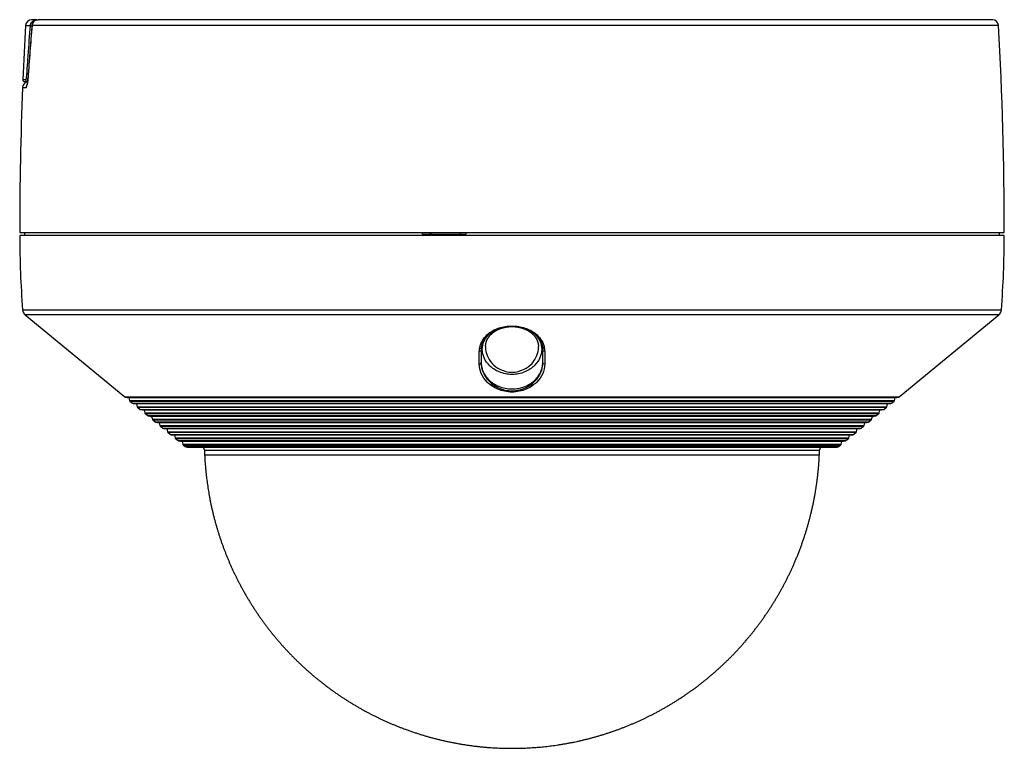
# Model space of a CAD drawing. Header units: millimetres. Extents: x 3585 to 3995, y 1397 to 1684.
# Tile 16 of 26: x 3692.37 to 3698.77, y 1574.59 to 1579.33. Entities that reach past the tile are written whole.
import ezdxf

# ---------------------------------------------------------------- set-up
doc = ezdxf.new("R2010")
doc.units = ezdxf.units.MM
doc.layers.add('EB_CCTV', color=4, linetype='Continuous', lineweight=5)
doc.layers.add('EB_SSWiN', color=30, linetype='Continuous', lineweight=5)

# ---------------------------------------------------------------- blocks, each defined once
blk = doc.blocks.new('Kamera kopułkowa')
at = {"layer": 'EB_CCTV', "color": 140, "linetype": 'Continuous', "lineweight": 30}
for p, q in [((-90212387.469, -54778710.241), (-90212387.795, -54778710.241)), ((-90212387.469, -54778710.241), (-90212387.375, -54778710.241)), ((-90212325.349, -54778710.241), (-90212387.375, -54778710.241)), ((-90212388.194, -54778710.619), (-90212387.871, -54778710.619)), ((-90212324.95, -54778710.619), (-90212387.769, -54778710.619)), ((-90212388.172, -54778714.145), (-90212388.366, -54778714.145)), ((-90212388.387, -54778714.65), (-90212388.158, -54778714.65)), ((-90212388.246, -54778714.27), (-90212388.059, -54778714.27)), ((-90212388.572, -54778724.081), (-90212324.572, -54778724.081)), ((-90212324.572, -54778724.281), (-90212388.572, -54778724.281)), ((-90212388.252, -54778724.081), (-90212388.252, -54778724.281)), ((-90212362.382, -54778724.201), (-90212359.571, -54778724.201)), ((-90212324.892, -54778724.281), (-90212324.892, -54778724.081)), ((-90212388.385, -54778729.116), (-90212324.759, -54778729.116)), ((-90212388.212, -54778729.451), (-90212381.736, -54778734.78)), ((-90212324.932, -54778729.451), (-90212388.212, -54778729.451)), ((-90212331.408, -54778734.78), (-90212324.932, -54778729.451)), ((-90212356.573, -54778733.172), (-90212356.572, -54778733.172)), ((-90212381.736, -54778734.78), (-90212331.408, -54778734.78)), ((-90212381.699, -54778734.797), (-90212381.48, -54778734.835)), ((-90212381.699, -54778734.797), (-90212331.445, -54778734.797)), ((-90212381.48, -54778734.835), (-90212381.433, -54778735.01)), ((-90212331.665, -54778734.835), (-90212381.48, -54778734.835)), ((-90212381.433, -54778735.01), (-90212331.712, -54778735.01)), ((-90212381.406, -54778735.051), (-90212381.242, -54778735.186)), ((-90212381.406, -54778735.051), (-90212331.738, -54778735.051)), ((-90212381.242, -54778735.186), (-90212331.902, -54778735.186)), ((-90212381.205, -54778735.203), (-90212380.985, -54778735.241)), ((-90212381.205, -54778735.203), (-90212331.94, -54778735.203)), ((-90212380.985, -54778735.241), (-90212380.938, -54778735.417)), ((-90212332.159, -54778735.241), (-90212380.985, -54778735.241)), ((-90212332.206, -54778735.417), (-90212332.159, -54778735.241)), ((-90212332.159, -54778735.241), (-90212331.94, -54778735.203)), ((-90212331.902, -54778735.186), (-90212331.738, -54778735.051)), ((-90212331.712, -54778735.01), (-90212331.665, -54778734.835)), ((-90212331.665, -54778734.835), (-90212331.445, -54778734.797)), ((-90212380.938, -54778735.417), (-90212332.206, -54778735.417)), ((-90212380.912, -54778735.458), (-90212380.748, -54778735.593)), ((-90212380.912, -54778735.458), (-90212332.232, -54778735.458)), ((-90212380.748, -54778735.593), (-90212332.397, -54778735.593)), ((-90212380.71, -54778735.61), (-90212380.491, -54778735.648)), ((-90212380.71, -54778735.61), (-90212332.434, -54778735.61)), ((-90212380.491, -54778735.648), (-90212380.444, -54778735.823)), ((-90212332.653, -54778735.648), (-90212380.491, -54778735.648)), ((-90212380.444, -54778735.823), (-90212332.7, -54778735.823)), ((-90212380.418, -54778735.864), (-90212380.253, -54778736)), ((-90212380.418, -54778735.864), (-90212332.726, -54778735.864)), ((-90212332.891, -54778736), (-90212332.726, -54778735.864)), ((-90212332.7, -54778735.823), (-90212332.653, -54778735.648)), ((-90212332.653, -54778735.648), (-90212332.434, -54778735.61)), ((-90212332.397, -54778735.593), (-90212332.232, -54778735.458)), ((-90212380.253, -54778736), (-90212332.891, -54778736)), ((-90212380.216, -54778736.017), (-90212379.997, -54778736.055)), ((-90212380.216, -54778736.017), (-90212332.928, -54778736.017)), ((-90212379.997, -54778736.055), (-90212379.95, -54778736.23)), ((-90212333.147, -54778736.055), (-90212379.997, -54778736.055)), ((-90212379.95, -54778736.23), (-90212333.194, -54778736.23)), ((-90212379.924, -54778736.271), (-90212379.759, -54778736.406)), ((-90212379.924, -54778736.271), (-90212333.221, -54778736.271)), ((-90212379.759, -54778736.406), (-90212333.385, -54778736.406)), ((-90212379.722, -54778736.423), (-90212379.503, -54778736.461)), ((-90212379.722, -54778736.423), (-90212333.422, -54778736.423)), ((-90212379.503, -54778736.461), (-90212379.456, -54778736.637)), ((-90212333.641, -54778736.461), (-90212379.503, -54778736.461)), ((-90212333.688, -54778736.637), (-90212333.641, -54778736.461)), ((-90212333.641, -54778736.461), (-90212333.422, -54778736.423)), ((-90212333.385, -54778736.406), (-90212333.221, -54778736.271)), ((-90212333.194, -54778736.23), (-90212333.147, -54778736.055)), ((-90212333.147, -54778736.055), (-90212332.928, -54778736.017)), ((-90212379.456, -54778736.637), (-90212333.688, -54778736.637)), ((-90212379.429, -54778736.678), (-90212379.265, -54778736.813)), ((-90212379.429, -54778736.678), (-90212333.715, -54778736.678)), ((-90212379.265, -54778736.813), (-90212333.879, -54778736.813)), ((-90212379.228, -54778736.83), (-90212379.009, -54778736.868)), ((-90212379.228, -54778736.83), (-90212333.916, -54778736.83)), ((-90212379.009, -54778736.868), (-90212378.962, -54778737.043)), ((-90212334.136, -54778736.868), (-90212379.009, -54778736.868)), ((-90212378.962, -54778737.043), (-90212334.183, -54778737.043)), ((-90212378.935, -54778737.084), (-90212378.771, -54778737.22)), ((-90212378.935, -54778737.084), (-90212334.209, -54778737.084)), ((-90212378.771, -54778737.22), (-90212334.374, -54778737.22)), ((-90212378.734, -54778737.237), (-90212378.514, -54778737.275)), ((-90212378.734, -54778737.237), (-90212334.411, -54778737.237)), ((-90212334.63, -54778737.275), (-90212334.411, -54778737.237)), ((-90212334.374, -54778737.22), (-90212334.209, -54778737.084)), ((-90212334.183, -54778737.043), (-90212334.136, -54778736.868)), ((-90212334.136, -54778736.868), (-90212333.916, -54778736.83)), ((-90212333.879, -54778736.813), (-90212333.715, -54778736.678)), ((-90212378.514, -54778737.275), (-90212378.467, -54778737.45)), ((-90212334.63, -54778737.275), (-90212378.514, -54778737.275)), ((-90212378.467, -54778737.45), (-90212334.677, -54778737.45)), ((-90212378.441, -54778737.491), (-90212378.276, -54778737.626)), ((-90212378.441, -54778737.491), (-90212334.703, -54778737.491)), ((-90212378.276, -54778737.626), (-90212334.868, -54778737.626)), ((-90212378.239, -54778737.643), (-90212378.02, -54778737.681)), ((-90212378.239, -54778737.643), (-90212334.905, -54778737.643)), ((-90212378.02, -54778737.681), (-90212377.973, -54778737.856)), ((-90212335.124, -54778737.681), (-90212378.02, -54778737.681)), ((-90212377.973, -54778737.856), (-90212335.171, -54778737.856)), ((-90212377.947, -54778737.898), (-90212377.827, -54778737.996)), ((-90212377.947, -54778737.898), (-90212335.197, -54778737.898)), ((-90212335.317, -54778737.996), (-90212335.197, -54778737.898)), ((-90212335.171, -54778737.856), (-90212335.124, -54778737.681)), ((-90212335.124, -54778737.681), (-90212334.905, -54778737.643)), ((-90212334.868, -54778737.626), (-90212334.703, -54778737.491)), ((-90212334.677, -54778737.45), (-90212334.63, -54778737.275)), ((-90212335.317, -54778737.996), (-90212377.827, -54778737.996)), ((-90212377.7, -54778738.041), (-90212335.444, -54778738.041)), ((-90212376.654, -54778738.041), (-90212376.565, -54778738.241)), ((-90212376.565, -54778738.241), (-90212376.552, -54778738.539)), ((-90212376.565, -54778738.241), (-90212336.579, -54778738.241)), ((-90212376.552, -54778738.539), (-90212336.592, -54778738.539)), ((-90212336.592, -54778738.539), (-90212336.579, -54778738.241)), ((-90212336.579, -54778738.241), (-90212336.49, -54778738.041))]:
    blk.add_line(p, q, dxfattribs=at)
for centre, radius, start, end in [((-90212387.795, -54778710.641), 0.4, 90, 176.78439), ((-90212387.375, -54778710.641), 0.4, 90, 175.16548), ((-90212325.349, -54778710.641), 0.4, 3.21561, 90), ((-90212148.572, -54778724.081), 240, 176.78439, 177.62733), ((-90212564.572, -54778724.081), 240, 0, 3.21561), ((-90212388.246, -54778714.15), 0.12, 177.62733, 270), ((-90212148.572, -54778724.081), 240, 177.74794, 180), ((-90212387.987, -54778714.666), 0.4, 100.30645, 177.74794), ((-90212320.572, -54778724.081), 68, 180.16852, 184.24633), ((-90212392.572, -54778724.081), 68, 355.75367, 359.83148), ((-90212387.907, -54778729.081), 0.48, 184.24633, 230.55205), ((-90212325.237, -54778729.081), 0.48, 309.44795, 355.75367), ((-90212381.685, -54778734.718), 0.08, 230.55205, 260.17357), ((-90212381.355, -54778734.989), 0.08, 195, 230.55205), ((-90212381.191, -54778735.125), 0.08, 230.55205, 260.17357), ((-90212331.953, -54778735.125), 0.08, 279.82643, 309.44795), ((-90212331.789, -54778734.989), 0.08, 309.44795, 345), ((-90212331.459, -54778734.718), 0.08, 279.82643, 309.44795), ((-90212380.861, -54778735.396), 0.08, 195, 230.55205), ((-90212380.697, -54778735.531), 0.08, 230.55205, 260.17357), ((-90212380.367, -54778735.803), 0.08, 195, 230.55205), ((-90212332.777, -54778735.803), 0.08, 309.44795, 345), ((-90212332.448, -54778735.531), 0.08, 279.82643, 309.44795), ((-90212332.283, -54778735.396), 0.08, 309.44795, 345), ((-90212380.202, -54778735.938), 0.08, 230.55205, 260.17357), ((-90212379.873, -54778736.209), 0.08, 195, 230.55205), ((-90212379.708, -54778736.344), 0.08, 230.55205, 260.17357), ((-90212333.436, -54778736.344), 0.08, 279.82643, 309.44795), ((-90212333.271, -54778736.209), 0.08, 309.44795, 345), ((-90212332.942, -54778735.938), 0.08, 279.82643, 309.44795), ((-90212379.379, -54778736.616), 0.08, 195, 230.55205), ((-90212379.214, -54778736.751), 0.08, 230.55205, 260.17357), ((-90212378.884, -54778737.022), 0.08, 195, 230.55205), ((-90212378.72, -54778737.158), 0.08, 230.55205, 260.17357), ((-90212334.424, -54778737.158), 0.08, 279.82643, 309.44795), ((-90212334.26, -54778737.022), 0.08, 309.44795, 345), ((-90212333.93, -54778736.751), 0.08, 279.82643, 309.44795), ((-90212333.766, -54778736.616), 0.08, 309.44795, 345), ((-90212378.39, -54778737.429), 0.08, 195, 230.55205), ((-90212378.226, -54778737.564), 0.08, 230.55205, 260.17357), ((-90212377.896, -54778737.836), 0.08, 195, 230.55205), ((-90212335.248, -54778737.836), 0.08, 309.44795, 345), ((-90212334.919, -54778737.564), 0.08, 279.82643, 309.44795), ((-90212334.754, -54778737.429), 0.08, 309.44795, 345), ((-90212377.7, -54778737.841), 0.2, 230.55205, 270), ((-90212335.444, -54778737.841), 0.2, 270, 309.44795)]:
    blk.add_arc(centre, radius, start, end, dxfattribs=at)
for centre, major_axis, ratio, start_param, end_param in [((-90212387.375, -54778710.641), (0, 0.4), 0.986542, 0, 1.514673), ((-90212387.469, -54778710.361), (0, 0.12), 0.126199, 5.876905, 6.283185), ((-90212387.753, -54778710.625), (-0.12, 0.01), 0.164635, 0.144833, 1.384769), ((-90212387.375, -54778710.641), (-0.399, 0.034), 0.163875, 6.283183, 6.449438), ((-90212388.053, -54778714.15), (0, 0.12), 0.993885, 1.529385, 3.095362), ((-90212387.98, -54778713.753), (-0.12, 0.008), 0.166776, 0.127241, 1.288441), ((-90212387.63, -54778714.004), (0.399, -0.027), 0.166267, 3.141541, 3.288697), ((-90212387.761, -54778714.666), (0, -0.4), 0.992799, 4.115255, 4.673083)]:
    blk.add_ellipse(centre, major_axis=major_axis, ratio=ratio, start_param=start_param, end_param=end_param, dxfattribs=at)
for points, knots in [([(-90212387.871, -54778710.619), (-90212387.869, -54778710.595), (-90212387.866, -54778710.572), (-90212387.849, -54778710.505), (-90212387.83, -54778710.463), (-90212387.781, -54778710.388), (-90212387.75, -54778710.354), (-90212387.68, -54778710.3), (-90212387.641, -54778710.278), (-90212387.562, -54778710.25), (-90212387.522, -54778710.243), (-90212387.478, -54778710.241), (-90212387.473, -54778710.241), (-90212387.469, -54778710.241)], [0, 0, 0, 0, 0.116672, 0.116672, 0.340335, 0.340335, 0.56111, 0.56111, 0.780596, 0.780596, 0.975648, 0.975648, 1, 1, 1, 1]), ([(-90212388.099, -54778713.748), (-90212388.094, -54778713.67), (-90212388.089, -54778713.591), (-90212388.063, -54778713.197), (-90212388.042, -54778712.883), (-90212387.973, -54778711.918), (-90212387.924, -54778711.268), (-90212387.871, -54778710.619)], [0, 0, 0, 0, 0.07542, 0.07542, 0.377101, 0.377101, 1, 1, 1, 1]), ([(-90212387.773, -54778710.607), (-90212387.778, -54778710.664), (-90212387.793, -54778710.844), (-90212387.818, -54778711.149), (-90212387.849, -54778711.522), (-90212387.878, -54778711.895), (-90212387.907, -54778712.268), (-90212387.935, -54778712.642), (-90212387.962, -54778713.015), (-90212387.989, -54778713.389), (-90212388.011, -54778713.709), (-90212388.024, -54778713.906), (-90212388.029, -54778713.977)], [0, 0, 0, 0, 0.049999, 0.160685, 0.271403, 0.382153, 0.492935, 0.603732, 0.714527, 0.825332, 0.936146, 1, 1, 1, 1]), ([(-90212387.769, -54778710.619), (-90212387.817, -54778711.188), (-90212387.863, -54778711.757), (-90212387.948, -54778712.88), (-90212387.988, -54778713.434), (-90212388.025, -54778713.987)], [0, 0, 0, 0, 0.507021, 0.507021, 1, 1, 1, 1]), ([(-90212388.172, -54778714.145), (-90212388.171, -54778714.145), (-90212388.17, -54778714.145), (-90212388.163, -54778714.142), (-90212388.157, -54778714.131), (-90212388.143, -54778714.091), (-90212388.137, -54778714.062), (-90212388.124, -54778713.99), (-90212388.118, -54778713.947), (-90212388.107, -54778713.853), (-90212388.103, -54778713.801), (-90212388.099, -54778713.748)], [0, 0, 0, 0, 0.032618, 0.032618, 0.274174, 0.274174, 0.516134, 0.516134, 0.758187, 0.758187, 1, 1, 1, 1]), ([(-90212388.158, -54778714.65), (-90212388.135, -54778714.65), (-90212388.108, -54778714.584), (-90212388.059, -54778714.343), (-90212388.038, -54778714.174), (-90212388.025, -54778713.987)], [0, 0, 0, 0, 0.5, 0.5, 1, 1, 1, 1]), ([(-90212388.029, -54778713.977), (-90212388.029, -54778713.984), (-90212388.03, -54778713.998), (-90212388.032, -54778714.02), (-90212388.034, -54778714.041), (-90212388.035, -54778714.062), (-90212388.037, -54778714.083), (-90212388.039, -54778714.104), (-90212388.041, -54778714.124), (-90212388.043, -54778714.144), (-90212388.045, -54778714.164), (-90212388.047, -54778714.184), (-90212388.05, -54778714.203), (-90212388.052, -54778714.221), (-90212388.054, -54778714.239), (-90212388.056, -54778714.257), (-90212388.059, -54778714.274), (-90212388.061, -54778714.29), (-90212388.064, -54778714.306), (-90212388.066, -54778714.321), (-90212388.068, -54778714.336), (-90212388.071, -54778714.35), (-90212388.073, -54778714.364), (-90212388.075, -54778714.377), (-90212388.078, -54778714.389), (-90212388.08, -54778714.4), (-90212388.082, -54778714.411), (-90212388.084, -54778714.42), (-90212388.086, -54778714.429), (-90212388.088, -54778714.437), (-90212388.09, -54778714.444), (-90212388.091, -54778714.451), (-90212388.093, -54778714.456), (-90212388.094, -54778714.461), (-90212388.095, -54778714.465), (-90212388.096, -54778714.468), (-90212388.097, -54778714.47), (-90212388.097, -54778714.471), (-90212388.098, -54778714.472), (-90212388.098, -54778714.472), (-90212388.098, -54778714.472)], [0, 0, 0, 0, 0.027661, 0.057656, 0.087584, 0.117358, 0.1469, 0.176147, 0.205407, 0.235047, 0.264745, 0.294403, 0.323928, 0.353236, 0.382245, 0.410875, 0.439126, 0.468117, 0.496461, 0.524599, 0.552564, 0.580387, 0.608096, 0.63572, 0.663282, 0.690669, 0.716681, 0.742262, 0.767421, 0.792162, 0.816487, 0.840398, 0.863892, 0.886968, 0.909623, 0.926374, 0.943315, 0.964131, 0.984321, 1, 1, 1, 1]), ([(-90212358.686, -54778731.644), (-90212358.675, -54778731.583), (-90212358.654, -54778731.461), (-90212358.59, -54778731.283), (-90212358.487, -54778731.08), (-90212358.325, -54778730.86), (-90212358.003, -54778730.561), (-90212357.444, -54778730.261), (-90212356.57, -54778730.121), (-90212355.698, -54778730.262), (-90212355.141, -54778730.562), (-90212354.818, -54778730.86), (-90212354.638, -54778731.107), (-90212354.511, -54778731.37), (-90212354.476, -54778731.553), (-90212354.458, -54778731.643)], [0, 0, 0, 0, 0.041812, 0.083576, 0.125634, 0.189062, 0.250849, 0.375902, 0.500382, 0.624683, 0.749342, 0.811144, 0.874601, 0.937469, 1, 1, 1, 1]), ([(-90212358.561, -54778731.567), (-90212358.56, -54778731.558), (-90212358.557, -54778731.539), (-90212358.553, -54778731.511), (-90212358.547, -54778731.482), (-90212358.541, -54778731.453), (-90212358.534, -54778731.424), (-90212358.526, -54778731.396), (-90212358.518, -54778731.368), (-90212358.509, -54778731.341), (-90212358.5, -54778731.313), (-90212358.489, -54778731.285), (-90212358.478, -54778731.257), (-90212358.466, -54778731.229), (-90212358.454, -54778731.201), (-90212358.44, -54778731.173), (-90212358.426, -54778731.146), (-90212358.412, -54778731.119), (-90212358.397, -54778731.092), (-90212358.382, -54778731.066), (-90212358.365, -54778731.04), (-90212358.349, -54778731.014), (-90212358.331, -54778730.989), (-90212358.314, -54778730.964), (-90212358.296, -54778730.94), (-90212358.277, -54778730.916), (-90212358.258, -54778730.892), (-90212358.238, -54778730.869), (-90212358.218, -54778730.846), (-90212358.197, -54778730.824), (-90212358.176, -54778730.802), (-90212358.154, -54778730.78), (-90212358.131, -54778730.758), (-90212358.108, -54778730.737), (-90212358.085, -54778730.716), (-90212358.061, -54778730.695), (-90212358.037, -54778730.675), (-90212358.012, -54778730.655), (-90212357.986, -54778730.636), (-90212357.961, -54778730.616), (-90212357.935, -54778730.597), (-90212357.908, -54778730.579), (-90212357.881, -54778730.561), (-90212357.854, -54778730.543), (-90212357.826, -54778730.526), (-90212357.799, -54778730.51), (-90212357.771, -54778730.494), (-90212357.743, -54778730.478), (-90212357.715, -54778730.463), (-90212357.686, -54778730.448), (-90212357.657, -54778730.434), (-90212357.628, -54778730.42), (-90212357.599, -54778730.407), (-90212357.569, -54778730.394), (-90212357.539, -54778730.381), (-90212357.509, -54778730.369), (-90212357.478, -54778730.357), (-90212357.446, -54778730.345), (-90212357.415, -54778730.334), (-90212357.383, -54778730.323), (-90212357.351, -54778730.313), (-90212357.319, -54778730.303), (-90212357.286, -54778730.293), (-90212357.254, -54778730.284), (-90212357.221, -54778730.276), (-90212357.188, -54778730.267), (-90212357.155, -54778730.26), (-90212357.122, -54778730.252), (-90212357.089, -54778730.246), (-90212357.057, -54778730.239), (-90212357.024, -54778730.233), (-90212356.991, -54778730.228), (-90212356.958, -54778730.223), (-90212356.925, -54778730.218), (-90212356.892, -54778730.214), (-90212356.859, -54778730.21), (-90212356.826, -54778730.207), (-90212356.793, -54778730.204), (-90212356.759, -54778730.201), (-90212356.725, -54778730.199), (-90212356.691, -54778730.198), (-90212356.657, -54778730.196), (-90212356.623, -54778730.196), (-90212356.589, -54778730.195), (-90212356.554, -54778730.195), (-90212356.52, -54778730.196), (-90212356.486, -54778730.196), (-90212356.452, -54778730.198), (-90212356.418, -54778730.199), (-90212356.384, -54778730.202), (-90212356.35, -54778730.204), (-90212356.316, -54778730.207), (-90212356.283, -54778730.21), (-90212356.25, -54778730.214), (-90212356.217, -54778730.218), (-90212356.184, -54778730.223), (-90212356.151, -54778730.228), (-90212356.119, -54778730.233), (-90212356.086, -54778730.239), (-90212356.054, -54778730.246), (-90212356.021, -54778730.252), (-90212355.989, -54778730.26), (-90212355.957, -54778730.267), (-90212355.924, -54778730.275), (-90212355.892, -54778730.284), (-90212355.859, -54778730.293), (-90212355.827, -54778730.303), (-90212355.795, -54778730.312), (-90212355.763, -54778730.323), (-90212355.732, -54778730.333), (-90212355.701, -54778730.344), (-90212355.67, -54778730.356), (-90212355.639, -54778730.368), (-90212355.608, -54778730.38), (-90212355.578, -54778730.393), (-90212355.548, -54778730.406), (-90212355.519, -54778730.419), (-90212355.49, -54778730.433), (-90212355.462, -54778730.446), (-90212355.434, -54778730.461), (-90212355.406, -54778730.476), (-90212355.378, -54778730.491), (-90212355.351, -54778730.507), (-90212355.323, -54778730.523), (-90212355.296, -54778730.54), (-90212355.27, -54778730.557), (-90212355.244, -54778730.574), (-90212355.218, -54778730.592), (-90212355.191, -54778730.61), (-90212355.166, -54778730.63), (-90212355.141, -54778730.649), (-90212355.116, -54778730.668), (-90212355.092, -54778730.688), (-90212355.068, -54778730.708), (-90212355.045, -54778730.729), (-90212355.022, -54778730.75), (-90212354.999, -54778730.771), (-90212354.977, -54778730.793), (-90212354.956, -54778730.815), (-90212354.935, -54778730.837), (-90212354.915, -54778730.859), (-90212354.896, -54778730.881), (-90212354.877, -54778730.904), (-90212354.859, -54778730.927), (-90212354.84, -54778730.951), (-90212354.822, -54778730.975), (-90212354.805, -54778731), (-90212354.789, -54778731.025), (-90212354.772, -54778731.05), (-90212354.757, -54778731.076), (-90212354.741, -54778731.102), (-90212354.727, -54778731.129), (-90212354.713, -54778731.155), (-90212354.699, -54778731.182), (-90212354.686, -54778731.209), (-90212354.674, -54778731.237), (-90212354.663, -54778731.265), (-90212354.652, -54778731.292), (-90212354.642, -54778731.321), (-90212354.632, -54778731.349), (-90212354.623, -54778731.378), (-90212354.615, -54778731.406), (-90212354.608, -54778731.435), (-90212354.601, -54778731.463), (-90212354.595, -54778731.492), (-90212354.59, -54778731.52), (-90212354.586, -54778731.545), (-90212354.584, -54778731.561), (-90212354.583, -54778731.566)], [0, 0, 0, 0, 0.006538, 0.013972, 0.021355, 0.028686, 0.035962, 0.043182, 0.050346, 0.057237, 0.064453, 0.07168, 0.07892, 0.086177, 0.093453, 0.100739, 0.107937, 0.115036, 0.122108, 0.129143, 0.13613, 0.143057, 0.149926, 0.156688, 0.163393, 0.170045, 0.176649, 0.183207, 0.189724, 0.196203, 0.202647, 0.209062, 0.215449, 0.221814, 0.22816, 0.234487, 0.240816, 0.247005, 0.253198, 0.25938, 0.265539, 0.271663, 0.277741, 0.283827, 0.289695, 0.295513, 0.301286, 0.307018, 0.312715, 0.31838, 0.324012, 0.329672, 0.335086, 0.340541, 0.346028, 0.351536, 0.357058, 0.362583, 0.368099, 0.373618, 0.379036, 0.384429, 0.3898, 0.395154, 0.400494, 0.405824, 0.411147, 0.416451, 0.421578, 0.426651, 0.431738, 0.43683, 0.441917, 0.446991, 0.452043, 0.457067, 0.462066, 0.467074, 0.472135, 0.477198, 0.482267, 0.487345, 0.492436, 0.497544, 0.502671, 0.507811, 0.512901, 0.517998, 0.523097, 0.528191, 0.533273, 0.538338, 0.543378, 0.548389, 0.553388, 0.55842, 0.563461, 0.568513, 0.573582, 0.578671, 0.583783, 0.588923, 0.594095, 0.599331, 0.604665, 0.610027, 0.615409, 0.620798, 0.626183, 0.631551, 0.636891, 0.642213, 0.647922, 0.65348, 0.65901, 0.664517, 0.670003, 0.675473, 0.680931, 0.686388, 0.692029, 0.697725, 0.703471, 0.709256, 0.715069, 0.7209, 0.726736, 0.732578, 0.738868, 0.744971, 0.751085, 0.757214, 0.763362, 0.769531, 0.775732, 0.782165, 0.788568, 0.794938, 0.801282, 0.807604, 0.813908, 0.820201, 0.826572, 0.833157, 0.839787, 0.846458, 0.853168, 0.859912, 0.866692, 0.873637, 0.88064, 0.887665, 0.894714, 0.901789, 0.908894, 0.91603, 0.923201, 0.930409, 0.937656, 0.944944, 0.952276, 0.959641, 0.966712, 0.973929, 0.981177, 0.988452, 0.995749, 1, 1, 1, 1]), ([(-90212358.291, -54778731.492), (-90212358.291, -54778731.492), (-90212358.291, -54778731.482), (-90212358.29, -54778731.463), (-90212358.288, -54778731.435), (-90212358.285, -54778731.407), (-90212358.281, -54778731.379), (-90212358.277, -54778731.352), (-90212358.272, -54778731.324), (-90212358.267, -54778731.297), (-90212358.261, -54778731.271), (-90212358.254, -54778731.244), (-90212358.246, -54778731.217), (-90212358.238, -54778731.19), (-90212358.229, -54778731.164), (-90212358.219, -54778731.138), (-90212358.209, -54778731.112), (-90212358.198, -54778731.087), (-90212358.186, -54778731.062), (-90212358.174, -54778731.037), (-90212358.161, -54778731.012), (-90212358.148, -54778730.988), (-90212358.134, -54778730.964), (-90212358.119, -54778730.94), (-90212358.104, -54778730.917), (-90212358.088, -54778730.893), (-90212358.072, -54778730.871), (-90212358.056, -54778730.849), (-90212358.039, -54778730.827), (-90212358.021, -54778730.805), (-90212358.003, -54778730.783), (-90212357.984, -54778730.762), (-90212357.965, -54778730.741), (-90212357.945, -54778730.721), (-90212357.925, -54778730.7), (-90212357.904, -54778730.681), (-90212357.883, -54778730.661), (-90212357.861, -54778730.642), (-90212357.839, -54778730.623), (-90212357.817, -54778730.605), (-90212357.794, -54778730.587), (-90212357.77, -54778730.569), (-90212357.747, -54778730.552), (-90212357.723, -54778730.536), (-90212357.698, -54778730.519), (-90212357.674, -54778730.503), (-90212357.649, -54778730.488), (-90212357.623, -54778730.472), (-90212357.597, -54778730.458), (-90212357.571, -54778730.443), (-90212357.545, -54778730.429), (-90212357.518, -54778730.416), (-90212357.491, -54778730.403), (-90212357.464, -54778730.39), (-90212357.437, -54778730.378), (-90212357.409, -54778730.366), (-90212357.382, -54778730.354), (-90212357.353, -54778730.343), (-90212357.325, -54778730.332), (-90212357.296, -54778730.322), (-90212357.267, -54778730.312), (-90212357.238, -54778730.303), (-90212357.209, -54778730.294), (-90212357.18, -54778730.285), (-90212357.15, -54778730.277), (-90212357.121, -54778730.269), (-90212357.091, -54778730.262), (-90212357.061, -54778730.255), (-90212357.031, -54778730.249), (-90212357.001, -54778730.242), (-90212356.971, -54778730.237), (-90212356.94, -54778730.232), (-90212356.91, -54778730.227), (-90212356.879, -54778730.222), (-90212356.849, -54778730.218), (-90212356.818, -54778730.215), (-90212356.787, -54778730.212), (-90212356.756, -54778730.209), (-90212356.725, -54778730.207), (-90212356.695, -54778730.205), (-90212356.664, -54778730.203), (-90212356.633, -54778730.202), (-90212356.602, -54778730.202), (-90212356.571, -54778730.202), (-90212356.54, -54778730.202), (-90212356.51, -54778730.202), (-90212356.479, -54778730.203), (-90212356.448, -54778730.205), (-90212356.417, -54778730.207), (-90212356.386, -54778730.209), (-90212356.356, -54778730.212), (-90212356.325, -54778730.215), (-90212356.294, -54778730.219), (-90212356.264, -54778730.223), (-90212356.233, -54778730.227), (-90212356.203, -54778730.232), (-90212356.173, -54778730.237), (-90212356.143, -54778730.243), (-90212356.113, -54778730.249), (-90212356.083, -54778730.255), (-90212356.054, -54778730.262), (-90212356.024, -54778730.269), (-90212355.995, -54778730.277), (-90212355.966, -54778730.285), (-90212355.937, -54778730.293), (-90212355.908, -54778730.302), (-90212355.879, -54778730.311), (-90212355.85, -54778730.321), (-90212355.822, -54778730.331), (-90212355.794, -54778730.342), (-90212355.766, -54778730.353), (-90212355.738, -54778730.364), (-90212355.711, -54778730.376), (-90212355.684, -54778730.388), (-90212355.657, -54778730.4), (-90212355.631, -54778730.413), (-90212355.604, -54778730.427), (-90212355.578, -54778730.44), (-90212355.553, -54778730.454), (-90212355.527, -54778730.469), (-90212355.502, -54778730.484), (-90212355.477, -54778730.499), (-90212355.453, -54778730.515), (-90212355.428, -54778730.531), (-90212355.404, -54778730.547), (-90212355.381, -54778730.564), (-90212355.358, -54778730.581), (-90212355.336, -54778730.598), (-90212355.314, -54778730.616), (-90212355.292, -54778730.635), (-90212355.27, -54778730.653), (-90212355.249, -54778730.672), (-90212355.229, -54778730.692), (-90212355.209, -54778730.711), (-90212355.189, -54778730.731), (-90212355.17, -54778730.752), (-90212355.151, -54778730.772), (-90212355.133, -54778730.793), (-90212355.115, -54778730.815), (-90212355.097, -54778730.837), (-90212355.08, -54778730.859), (-90212355.064, -54778730.881), (-90212355.048, -54778730.904), (-90212355.033, -54778730.927), (-90212355.019, -54778730.95), (-90212355.004, -54778730.974), (-90212354.991, -54778730.998), (-90212354.978, -54778731.022), (-90212354.965, -54778731.047), (-90212354.954, -54778731.071), (-90212354.942, -54778731.097), (-90212354.932, -54778731.122), (-90212354.922, -54778731.148), (-90212354.912, -54778731.174), (-90212354.904, -54778731.2), (-90212354.896, -54778731.226), (-90212354.888, -54778731.253), (-90212354.882, -54778731.279), (-90212354.875, -54778731.306), (-90212354.87, -54778731.333), (-90212354.865, -54778731.361), (-90212354.862, -54778731.388), (-90212354.858, -54778731.416), (-90212354.856, -54778731.444), (-90212354.854, -54778731.469), (-90212354.853, -54778731.485), (-90212354.853, -54778731.492)], [0, 0, 0, 0, 0.000285, 0.008126, 0.015968, 0.0238, 0.031613, 0.039396, 0.047142, 0.05486, 0.062186, 0.069942, 0.077634, 0.085262, 0.092827, 0.100328, 0.107768, 0.115148, 0.122469, 0.129735, 0.136948, 0.144111, 0.151228, 0.158304, 0.165342, 0.172346, 0.179314, 0.18575, 0.192547, 0.199307, 0.206026, 0.212698, 0.21932, 0.22589, 0.232403, 0.238857, 0.245256, 0.251531, 0.257839, 0.264086, 0.270273, 0.276404, 0.28248, 0.288505, 0.294481, 0.30041, 0.306297, 0.312054, 0.31789, 0.323658, 0.329364, 0.335014, 0.340613, 0.346166, 0.351679, 0.357156, 0.362603, 0.368026, 0.373423, 0.378793, 0.384094, 0.389397, 0.394679, 0.399927, 0.405131, 0.410245, 0.415385, 0.420496, 0.425583, 0.43065, 0.435702, 0.440747, 0.445773, 0.450778, 0.455767, 0.460744, 0.465714, 0.470673, 0.475583, 0.480508, 0.485438, 0.490362, 0.495268, 0.500153, 0.505041, 0.509948, 0.514856, 0.519767, 0.524687, 0.529617, 0.534528, 0.539467, 0.54444, 0.549431, 0.554425, 0.559401, 0.564354, 0.569406, 0.574444, 0.579492, 0.584553, 0.589633, 0.594737, 0.599867, 0.60503, 0.61023, 0.615472, 0.62076, 0.626099, 0.631452, 0.636798, 0.642169, 0.647569, 0.653003, 0.658474, 0.663988, 0.669548, 0.675159, 0.680826, 0.686552, 0.692339, 0.69805, 0.703937, 0.709854, 0.715786, 0.721711, 0.727635, 0.733671, 0.73976, 0.745908, 0.752121, 0.758408, 0.764753, 0.771102, 0.777502, 0.783958, 0.790474, 0.797056, 0.803708, 0.810436, 0.817245, 0.824124, 0.830857, 0.837776, 0.84475, 0.851779, 0.858863, 0.866, 0.873191, 0.880431, 0.887725, 0.895118, 0.902504, 0.909935, 0.917415, 0.924945, 0.932527, 0.94016, 0.947844, 0.955404, 0.963124, 0.970881, 0.978669, 0.986476, 0.994294, 1, 1, 1, 1]), ([(-90212356.572, -54778733.32), (-90212356.866, -54778733.32), (-90212357.153, -54778733.258), (-90212357.645, -54778733.055), (-90212357.851, -54778732.915), (-90212358.339, -54778732.443), (-90212358.496, -54778732.068), (-90212358.505, -54778731.333), (-90212358.354, -54778730.966), (-90212358.015, -54778730.66), (-90212358.003, -54778730.649), (-90212357.99, -54778730.639)], [0, 0, 0, 0, 0.16467, 0.16467, 0.32934, 0.32934, 0.65868, 0.65868, 0.98802, 0.98802, 1, 1, 1, 1]), ([(-90212355.155, -54778730.638), (-90212355.143, -54778730.648), (-90212355.131, -54778730.659), (-90212354.792, -54778730.964), (-90212354.639, -54778731.333), (-90212354.648, -54778732.068), (-90212354.803, -54778732.44), (-90212355.292, -54778732.914), (-90212355.498, -54778733.054), (-90212355.991, -54778733.259), (-90212356.278, -54778733.32), (-90212356.572, -54778733.32)], [0, 0, 0, 0, 0.011898, 0.011898, 0.341266, 0.341266, 0.670633, 0.670633, 0.835316, 0.835316, 1, 1, 1, 1]), ([(-90212358.291, -54778731.493), (-90212358.292, -54778731.515), (-90212358.292, -54778731.537), (-90212358.288, -54778731.919), (-90212358.155, -54778732.286), (-90212357.728, -54778732.756), (-90212357.547, -54778732.897), (-90212357.106, -54778733.107), (-90212356.844, -54778733.172), (-90212356.573, -54778733.172)], [0, 0, 0, 0, 0.02986, 0.02986, 0.515091, 0.515091, 0.757707, 0.757707, 1, 1, 1, 1]), ([(-90212356.572, -54778733.172), (-90212356.301, -54778733.172), (-90212356.039, -54778733.107), (-90212355.598, -54778732.898), (-90212355.414, -54778732.755), (-90212354.988, -54778732.284), (-90212354.856, -54778731.919), (-90212354.852, -54778731.537), (-90212354.852, -54778731.515), (-90212354.853, -54778731.492)], [0, 0, 0, 0, 0.242532, 0.242532, 0.485063, 0.485063, 0.970127, 0.970127, 1, 1, 1, 1]), ([(-90212358.698, -54778732.653), (-90212358.698, -54778732.584), (-90212358.698, -54778732.516), (-90212358.699, -54778732.379), (-90212358.699, -54778732.311), (-90212358.699, -54778732.106), (-90212358.698, -54778731.969), (-90212358.698, -54778731.832)], [0, 0, 0, 0, 0.250057, 0.250057, 0.500113, 0.500113, 1, 1, 1, 1]), ([(-90212358.573, -54778731.75), (-90212358.573, -54778731.75), (-90212358.573, -54778731.75), (-90212358.573, -54778731.887), (-90212358.574, -54778732.023), (-90212358.574, -54778732.229), (-90212358.574, -54778732.297), (-90212358.573, -54778732.434), (-90212358.573, -54778732.502), (-90212358.573, -54778732.571), (-90212358.573, -54778732.571), (-90212358.573, -54778732.571)], [0, 0, 0, 0, 0.000019, 0.000019, 0.499888, 0.499888, 0.749944, 0.749944, 0.999981, 0.999981, 1, 1, 1, 1]), ([(-90212358.567, -54778731.618), (-90212358.568, -54778731.629), (-90212358.571, -54778731.669), (-90212358.572, -54778731.71), (-90212358.572, -54778731.74)], [0, 0, 0, 0, 0.263212, 1, 1, 1, 1]), ([(-90212354.572, -54778731.74), (-90212354.573, -54778731.71), (-90212354.573, -54778731.669), (-90212354.577, -54778731.628), (-90212354.578, -54778731.618)], [0, 0, 0, 0, 0.735417, 1, 1, 1, 1]), ([(-90212354.571, -54778732.573), (-90212354.571, -54778732.437), (-90212354.571, -54778732.301), (-90212354.571, -54778732.095), (-90212354.571, -54778732.026), (-90212354.571, -54778731.888), (-90212354.571, -54778731.819), (-90212354.571, -54778731.75), (-90212354.571, -54778731.75), (-90212354.571, -54778731.75)], [0, 0, 0, 0, 0.496208, 0.496208, 0.748104, 0.748104, 0.999981, 0.999981, 1, 1, 1, 1]), ([(-90212354.446, -54778731.832), (-90212354.446, -54778731.901), (-90212354.446, -54778731.97), (-90212354.446, -54778732.108), (-90212354.446, -54778732.177), (-90212354.446, -54778732.383), (-90212354.446, -54778732.519), (-90212354.446, -54778732.655)], [0, 0, 0, 0, 0.25167, 0.25167, 0.503643, 0.503643, 1, 1, 1, 1]), ([(-90212354.446, -54778732.655), (-90212354.447, -54778733.067), (-90212354.62, -54778733.484), (-90212355.157, -54778734.01), (-90212355.384, -54778734.167), (-90212355.933, -54778734.397), (-90212356.252, -54778734.465), (-90212356.896, -54778734.465), (-90212357.219, -54778734.395), (-90212357.762, -54778734.166), (-90212357.99, -54778734.008), (-90212358.525, -54778733.483), (-90212358.698, -54778733.064), (-90212358.698, -54778732.653)], [0, 0, 0, 0, 0.25, 0.25, 0.375, 0.375, 0.5, 0.5, 0.625, 0.625, 0.75, 0.75, 1, 1, 1, 1]), ([(-90212358.573, -54778732.57), (-90212358.575, -54778732.978), (-90212358.417, -54778733.395), (-90212357.918, -54778733.919), (-90212357.704, -54778734.079), (-90212357.19, -54778734.311), (-90212356.881, -54778734.383), (-90212356.263, -54778734.383), (-90212355.959, -54778734.311), (-90212355.438, -54778734.079), (-90212355.227, -54778733.919), (-90212354.893, -54778733.571), (-90212354.772, -54778733.376), (-90212354.61, -54778732.981), (-90212354.571, -54778732.772), (-90212354.571, -54778732.575)], [0, 0, 0, 0, 0.25, 0.25, 0.375, 0.375, 0.5, 0.5, 0.625, 0.625, 0.75, 0.75, 0.875, 0.875, 1, 1, 1, 1]), ([(-90212358.572, -54778732.56), (-90212358.569, -54778732.625), (-90212358.564, -54778732.755), (-90212358.521, -54778732.947), (-90212358.441, -54778733.169), (-90212358.304, -54778733.415), (-90212358.013, -54778733.762), (-90212357.582, -54778734.06), (-90212357.029, -54778734.235), (-90212356.575, -54778734.28), (-90212356.12, -54778734.236), (-90212355.566, -54778734.062), (-90212355.134, -54778733.764), (-90212354.842, -54778733.418), (-90212354.688, -54778733.142), (-90212354.591, -54778732.854), (-90212354.578, -54778732.662), (-90212354.572, -54778732.565)], [0, 0, 0, 0, 0.042305, 0.083874, 0.125057, 0.188962, 0.250122, 0.374893, 0.438591, 0.500003, 0.561652, 0.625582, 0.750219, 0.811378, 0.875289, 0.937018, 1, 1, 1, 1]), ([(-90212354.571, -54778732.575), (-90212354.571, -54778732.575), (-90212354.571, -54778732.575), (-90212354.571, -54778732.574), (-90212354.571, -54778732.574), (-90212354.571, -54778732.573)], [0, 0, 0, 0, 0.007066, 0.007066, 1, 1, 1, 1]), ([(-90212376.552, -54778738.539), (-90212376.549, -54778738.612), (-90212376.541, -54778738.757), (-90212376.528, -54778738.976), (-90212376.512, -54778739.195), (-90212376.494, -54778739.415), (-90212376.473, -54778739.636), (-90212376.449, -54778739.857), (-90212376.424, -54778740.073), (-90212376.397, -54778740.283), (-90212376.369, -54778740.487), (-90212376.338, -54778740.692), (-90212376.306, -54778740.898), (-90212376.271, -54778741.103), (-90212376.233, -54778741.309), (-90212376.194, -54778741.515), (-90212376.152, -54778741.722), (-90212376.108, -54778741.929), (-90212376.061, -54778742.136), (-90212376.012, -54778742.343), (-90212375.962, -54778742.546), (-90212375.91, -54778742.745), (-90212375.858, -54778742.941), (-90212375.803, -54778743.136), (-90212375.746, -54778743.331), (-90212375.686, -54778743.531), (-90212375.622, -54778743.734), (-90212375.554, -54778743.941), (-90212375.485, -54778744.148), (-90212375.412, -54778744.354), (-90212375.338, -54778744.56), (-90212375.262, -54778744.762), (-90212375.185, -54778744.96), (-90212375.108, -54778745.154), (-90212375.028, -54778745.347), (-90212374.947, -54778745.539), (-90212374.863, -54778745.732), (-90212374.777, -54778745.924), (-90212374.689, -54778746.115), (-90212374.598, -54778746.305), (-90212374.506, -54778746.495), (-90212374.412, -54778746.684), (-90212374.316, -54778746.87), (-90212374.218, -54778747.055), (-90212374.119, -54778747.239), (-90212374.015, -54778747.427), (-90212373.906, -54778747.619), (-90212373.791, -54778747.815), (-90212373.675, -54778748.01), (-90212373.556, -54778748.204), (-90212373.434, -54778748.397), (-90212373.313, -54778748.585), (-90212373.191, -54778748.768), (-90212373.07, -54778748.947), (-90212372.947, -54778749.125), (-90212372.822, -54778749.301), (-90212372.695, -54778749.476), (-90212372.566, -54778749.65), (-90212372.435, -54778749.823), (-90212372.302, -54778749.994), (-90212372.167, -54778750.164), (-90212372.03, -54778750.332), (-90212371.893, -54778750.497), (-90212371.755, -54778750.66), (-90212371.615, -54778750.822), (-90212371.472, -54778750.983), (-90212371.327, -54778751.144), (-90212371.179, -54778751.304), (-90212371.029, -54778751.462), (-90212370.877, -54778751.619), (-90212370.725, -54778751.773), (-90212370.572, -54778751.925), (-90212370.418, -54778752.074), (-90212370.262, -54778752.222), (-90212370.104, -54778752.368), (-90212369.944, -54778752.515), (-90212369.78, -54778752.66), (-90212369.615, -54778752.803), (-90212369.449, -54778752.945), (-90212369.281, -54778753.085), (-90212369.112, -54778753.222), (-90212368.938, -54778753.361), (-90212368.759, -54778753.5), (-90212368.575, -54778753.639), (-90212368.39, -54778753.777), (-90212368.203, -54778753.912), (-90212368.015, -54778754.045), (-90212367.83, -54778754.173), (-90212367.646, -54778754.296), (-90212367.465, -54778754.415), (-90212367.283, -54778754.531), (-90212367.1, -54778754.646), (-90212366.916, -54778754.759), (-90212366.731, -54778754.869), (-90212366.545, -54778754.977), (-90212366.359, -54778755.084), (-90212366.171, -54778755.188), (-90212365.983, -54778755.289), (-90212365.796, -54778755.387), (-90212365.61, -54778755.483), (-90212365.422, -54778755.577), (-90212365.233, -54778755.669), (-90212365.042, -54778755.76), (-90212364.849, -54778755.848), (-90212364.656, -54778755.935), (-90212364.462, -54778756.02), (-90212364.269, -54778756.101), (-90212364.076, -54778756.18), (-90212363.884, -54778756.257), (-90212363.692, -54778756.331), (-90212363.487, -54778756.408), (-90212363.27, -54778756.487), (-90212363.04, -54778756.567), (-90212362.809, -54778756.644), (-90212362.579, -54778756.718), (-90212362.348, -54778756.79), (-90212362.12, -54778756.857), (-90212361.896, -54778756.92), (-90212361.675, -54778756.98), (-90212361.454, -54778757.037), (-90212361.234, -54778757.091), (-90212361.013, -54778757.142), (-90212360.792, -54778757.191), (-90212360.572, -54778757.238), (-90212360.348, -54778757.282), (-90212360.121, -54778757.324), (-90212359.891, -54778757.364), (-90212359.662, -54778757.402), (-90212359.432, -54778757.436), (-90212359.204, -54778757.468), (-90212358.975, -54778757.497), (-90212358.748, -54778757.523), (-90212358.52, -54778757.546), (-90212358.294, -54778757.567), (-90212358.068, -54778757.586), (-90212357.843, -54778757.601), (-90212357.623, -54778757.614), (-90212357.408, -54778757.624), (-90212357.198, -54778757.632), (-90212356.988, -54778757.637), (-90212356.78, -54778757.64), (-90212356.641, -54778757.641), (-90212356.572, -54778757.641)], [0, 0, 0, 0, 0.007142, 0.014314, 0.021518, 0.028751, 0.036015, 0.043308, 0.050632, 0.05737, 0.064133, 0.070921, 0.077732, 0.084567, 0.091426, 0.098307, 0.105212, 0.112139, 0.119089, 0.12606, 0.133054, 0.139668, 0.1463, 0.152951, 0.159621, 0.166309, 0.173421, 0.180553, 0.187704, 0.194875, 0.202064, 0.209271, 0.216083, 0.222911, 0.229754, 0.236611, 0.243484, 0.250371, 0.257272, 0.264186, 0.271114, 0.278054, 0.284883, 0.291724, 0.298576, 0.30544, 0.312863, 0.320299, 0.327747, 0.335205, 0.342675, 0.350155, 0.357216, 0.364286, 0.371363, 0.378448, 0.38554, 0.392639, 0.399745, 0.406856, 0.413973, 0.421094, 0.428094, 0.435097, 0.442104, 0.449114, 0.456255, 0.463398, 0.470544, 0.477691, 0.48484, 0.491861, 0.498884, 0.505906, 0.512928, 0.520093, 0.527256, 0.534418, 0.541578, 0.548735, 0.555889, 0.56304, 0.570604, 0.578163, 0.585717, 0.593265, 0.600807, 0.608342, 0.61544, 0.622531, 0.629615, 0.636692, 0.64376, 0.650821, 0.657872, 0.664914, 0.671947, 0.67897, 0.685857, 0.692734, 0.6996, 0.706455, 0.713424, 0.72038, 0.727323, 0.734254, 0.741171, 0.747952, 0.75472, 0.761473, 0.768213, 0.776217, 0.784201, 0.792163, 0.800104, 0.808022, 0.815917, 0.823432, 0.830925, 0.838396, 0.845845, 0.85327, 0.860673, 0.868052, 0.875407, 0.883087, 0.890739, 0.898364, 0.905962, 0.913531, 0.921072, 0.928584, 0.936067, 0.943521, 0.950944, 0.958338, 0.965702, 0.972617, 0.979504, 0.986364, 0.993196, 1, 1, 1, 1]), ([(-90212356.572, -54778757.641), (-90212356.499, -54778757.641), (-90212356.354, -54778757.64), (-90212356.135, -54778757.637), (-90212355.915, -54778757.631), (-90212355.695, -54778757.622), (-90212355.473, -54778757.611), (-90212355.251, -54778757.598), (-90212355.034, -54778757.582), (-90212354.823, -54778757.565), (-90212354.618, -54778757.546), (-90212354.412, -54778757.525), (-90212354.205, -54778757.501), (-90212353.998, -54778757.475), (-90212353.791, -54778757.447), (-90212353.583, -54778757.417), (-90212353.375, -54778757.384), (-90212353.166, -54778757.349), (-90212352.957, -54778757.312), (-90212352.748, -54778757.273), (-90212352.543, -54778757.232), (-90212352.342, -54778757.189), (-90212352.144, -54778757.145), (-90212351.946, -54778757.099), (-90212351.749, -54778757.051), (-90212351.547, -54778757), (-90212351.341, -54778756.945), (-90212351.131, -54778756.887), (-90212350.921, -54778756.827), (-90212350.712, -54778756.764), (-90212350.503, -54778756.698), (-90212350.297, -54778756.632), (-90212350.096, -54778756.564), (-90212349.9, -54778756.496), (-90212349.703, -54778756.425), (-90212349.507, -54778756.352), (-90212349.311, -54778756.277), (-90212349.116, -54778756.2), (-90212348.921, -54778756.12), (-90212348.726, -54778756.038), (-90212348.532, -54778755.954), (-90212348.34, -54778755.869), (-90212348.149, -54778755.781), (-90212347.96, -54778755.692), (-90212347.772, -54778755.601), (-90212347.579, -54778755.506), (-90212347.382, -54778755.405), (-90212347.182, -54778755.3), (-90212346.981, -54778755.192), (-90212346.782, -54778755.082), (-90212346.584, -54778754.969), (-90212346.391, -54778754.856), (-90212346.202, -54778754.743), (-90212346.018, -54778754.63), (-90212345.836, -54778754.515), (-90212345.654, -54778754.398), (-90212345.473, -54778754.279), (-90212345.293, -54778754.158), (-90212345.115, -54778754.035), (-90212344.938, -54778753.91), (-90212344.762, -54778753.782), (-90212344.588, -54778753.654), (-90212344.417, -54778753.524), (-90212344.248, -54778753.393), (-90212344.08, -54778753.261), (-90212343.913, -54778753.125), (-90212343.746, -54778752.987), (-90212343.579, -54778752.847), (-90212343.414, -54778752.704), (-90212343.251, -54778752.56), (-90212343.09, -54778752.414), (-90212342.931, -54778752.268), (-90212342.775, -54778752.121), (-90212342.621, -54778751.972), (-90212342.467, -54778751.821), (-90212342.314, -54778751.667), (-90212342.162, -54778751.51), (-90212342.011, -54778751.352), (-90212341.862, -54778751.192), (-90212341.715, -54778751.031), (-90212341.57, -54778750.868), (-90212341.424, -54778750.7), (-90212341.277, -54778750.528), (-90212341.129, -54778750.35), (-90212340.983, -54778750.172), (-90212340.84, -54778749.991), (-90212340.699, -54778749.809), (-90212340.563, -54778749.63), (-90212340.431, -54778749.452), (-90212340.305, -54778749.277), (-90212340.18, -54778749.1), (-90212340.057, -54778748.922), (-90212339.936, -54778748.744), (-90212339.818, -54778748.564), (-90212339.701, -54778748.383), (-90212339.587, -54778748.201), (-90212339.474, -54778748.018), (-90212339.365, -54778747.835), (-90212339.258, -54778747.653), (-90212339.154, -54778747.471), (-90212339.052, -54778747.288), (-90212338.951, -54778747.103), (-90212338.852, -54778746.916), (-90212338.755, -54778746.727), (-90212338.66, -54778746.538), (-90212338.566, -54778746.348), (-90212338.476, -54778746.159), (-90212338.388, -54778745.97), (-90212338.303, -54778745.782), (-90212338.221, -54778745.593), (-90212338.135, -54778745.392), (-90212338.046, -54778745.178), (-90212337.956, -54778744.952), (-90212337.868, -54778744.725), (-90212337.784, -54778744.498), (-90212337.702, -54778744.271), (-90212337.625, -54778744.046), (-90212337.552, -54778743.825), (-90212337.482, -54778743.607), (-90212337.416, -54778743.389), (-90212337.351, -54778743.171), (-90212337.29, -54778742.953), (-90212337.231, -54778742.735), (-90212337.175, -54778742.517), (-90212337.121, -54778742.296), (-90212337.068, -54778742.071), (-90212337.018, -54778741.843), (-90212336.97, -54778741.615), (-90212336.926, -54778741.388), (-90212336.884, -54778741.16), (-90212336.845, -54778740.934), (-90212336.808, -54778740.707), (-90212336.774, -54778740.481), (-90212336.743, -54778740.256), (-90212336.715, -54778740.031), (-90212336.689, -54778739.807), (-90212336.667, -54778739.588), (-90212336.647, -54778739.373), (-90212336.63, -54778739.164), (-90212336.615, -54778738.955), (-90212336.602, -54778738.747), (-90212336.595, -54778738.608), (-90212336.592, -54778738.539)], [0, 0, 0, 0, 0.007142, 0.014314, 0.021518, 0.028751, 0.036015, 0.043309, 0.050632, 0.057371, 0.064134, 0.070922, 0.077733, 0.084568, 0.091427, 0.098308, 0.105213, 0.11214, 0.11909, 0.126062, 0.133056, 0.139669, 0.146302, 0.152953, 0.159623, 0.16631, 0.173423, 0.180555, 0.187707, 0.194877, 0.202066, 0.209274, 0.216086, 0.222913, 0.229756, 0.236614, 0.243486, 0.250373, 0.257274, 0.264189, 0.271116, 0.278057, 0.284886, 0.291727, 0.298579, 0.305443, 0.312866, 0.320302, 0.32775, 0.335209, 0.342678, 0.350158, 0.357219, 0.364289, 0.371366, 0.378452, 0.385544, 0.392643, 0.399748, 0.406859, 0.413976, 0.421098, 0.428097, 0.4351, 0.442107, 0.449118, 0.456259, 0.463402, 0.470547, 0.477695, 0.484843, 0.491865, 0.498887, 0.50591, 0.512932, 0.520096, 0.52726, 0.534421, 0.541581, 0.548738, 0.555893, 0.563044, 0.570607, 0.578166, 0.58572, 0.593268, 0.60081, 0.608345, 0.615443, 0.622535, 0.629619, 0.636695, 0.643764, 0.650824, 0.657875, 0.664917, 0.67195, 0.678973, 0.68586, 0.692737, 0.699603, 0.706458, 0.713426, 0.720382, 0.727326, 0.734257, 0.741174, 0.747955, 0.754722, 0.761476, 0.768215, 0.77622, 0.784203, 0.792166, 0.800106, 0.808024, 0.815919, 0.823434, 0.830927, 0.838398, 0.845846, 0.853272, 0.860674, 0.868053, 0.875409, 0.883088, 0.89074, 0.898365, 0.905963, 0.913532, 0.921073, 0.928585, 0.936068, 0.943521, 0.950945, 0.958339, 0.965702, 0.972617, 0.979504, 0.986364, 0.993196, 1, 1, 1, 1])]:
    blk.add_open_spline(points, degree=3, knots=knots, dxfattribs=at)
for points, weights in [([(-90212362.382, -54778724.201), (-90212362.383, -54778724.141), (-90212362.384, -54778724.081)], [0.500161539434, 0.499838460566, 0.500161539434]), ([(-90212361.915, -54778724.081), (-90212361.914, -54778724.141), (-90212361.913, -54778724.201)], [0.499986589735, 0.500013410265, 0.499986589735]), ([(-90212359.569, -54778724.081), (-90212359.57, -54778724.141), (-90212359.571, -54778724.201)], [0.500009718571, 0.499990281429, 0.500009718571])]:
    blk.add_rational_spline(points, weights, degree=2, dxfattribs=at)
for points, degree in [([(-90212361.844, -54778724.081), (-90212361.844, -54778724.121), (-90212361.843, -54778724.161), (-90212361.843, -54778724.201)], 3), ([(-90212359.931, -54778724.081), (-90212359.932, -54778724.141), (-90212359.933, -54778724.201)], 2), ([(-90212358.698, -54778731.832), (-90212358.698, -54778731.769), (-90212358.694, -54778731.706), (-90212358.686, -54778731.644)], 3), ([(-90212358.573, -54778731.75), (-90212358.58, -54778731.796), (-90212358.638, -54778731.834), (-90212358.698, -54778731.832)], 3), ([(-90212358.561, -54778731.561), (-90212358.564, -54778731.61), (-90212358.623, -54778731.649), (-90212358.686, -54778731.644)], 3), ([(-90212358.568, -54778731.628), (-90212358.571, -54778731.669), (-90212358.573, -54778731.71), (-90212358.573, -54778731.75)], 3), ([(-90212358.573, -54778731.75), (-90212358.572, -54778731.74)], 1), ([(-90212358.572, -54778731.74), (-90212358.573, -54778732.013), (-90212358.573, -54778732.287), (-90212358.572, -54778732.56)], 3), ([(-90212358.564, -54778731.585), (-90212358.565, -54778731.6), (-90212358.567, -54778731.614), (-90212358.568, -54778731.628)], 3), ([(-90212358.564, -54778731.588), (-90212358.561, -54778731.567)], 1), ([(-90212354.583, -54778731.561), (-90212354.581, -54778731.61), (-90212354.521, -54778731.649), (-90212354.458, -54778731.643)], 3), ([(-90212354.583, -54778731.566), (-90212354.581, -54778731.577), (-90212354.58, -54778731.588)], 2), ([(-90212354.576, -54778731.628), (-90212354.578, -54778731.614), (-90212354.579, -54778731.599), (-90212354.581, -54778731.585)], 3), ([(-90212354.571, -54778731.75), (-90212354.571, -54778731.71), (-90212354.573, -54778731.669), (-90212354.576, -54778731.628)], 3), ([(-90212354.571, -54778731.75), (-90212354.572, -54778731.74)], 1), ([(-90212354.572, -54778732.56), (-90212354.571, -54778732.287), (-90212354.571, -54778732.013), (-90212354.572, -54778731.74)], 3), ([(-90212354.446, -54778731.832), (-90212354.507, -54778731.834), (-90212354.565, -54778731.796), (-90212354.571, -54778731.75)], 3), ([(-90212354.458, -54778731.643), (-90212354.45, -54778731.706), (-90212354.446, -54778731.769), (-90212354.446, -54778731.832)], 3), ([(-90212358.698, -54778732.653), (-90212358.638, -54778732.655), (-90212358.58, -54778732.617), (-90212358.573, -54778732.571)], 3), ([(-90212358.573, -54778732.571), (-90212358.572, -54778732.56)], 1), ([(-90212354.571, -54778732.573), (-90212354.572, -54778732.562)], 1), ([(-90212354.446, -54778732.655), (-90212354.506, -54778732.657), (-90212354.564, -54778732.619), (-90212354.571, -54778732.573)], 3)]:
    blk.add_open_spline(points, degree=degree, dxfattribs=at)

msp = doc.modelspace()

# ---------------------------------------------------------------- block references
at = {"layer": 'EB_SSWiN', "color": 0, "linetype": 'Continuous', "lineweight": 0, "xscale": 0.1, "yscale": 0.1, "zscale": 0.1}
msp.add_blockref('Kamera kopułkowa', (9024931.2271, 5479450.359), dxfattribs=at)

doc.saveas('drawing.dxf')
